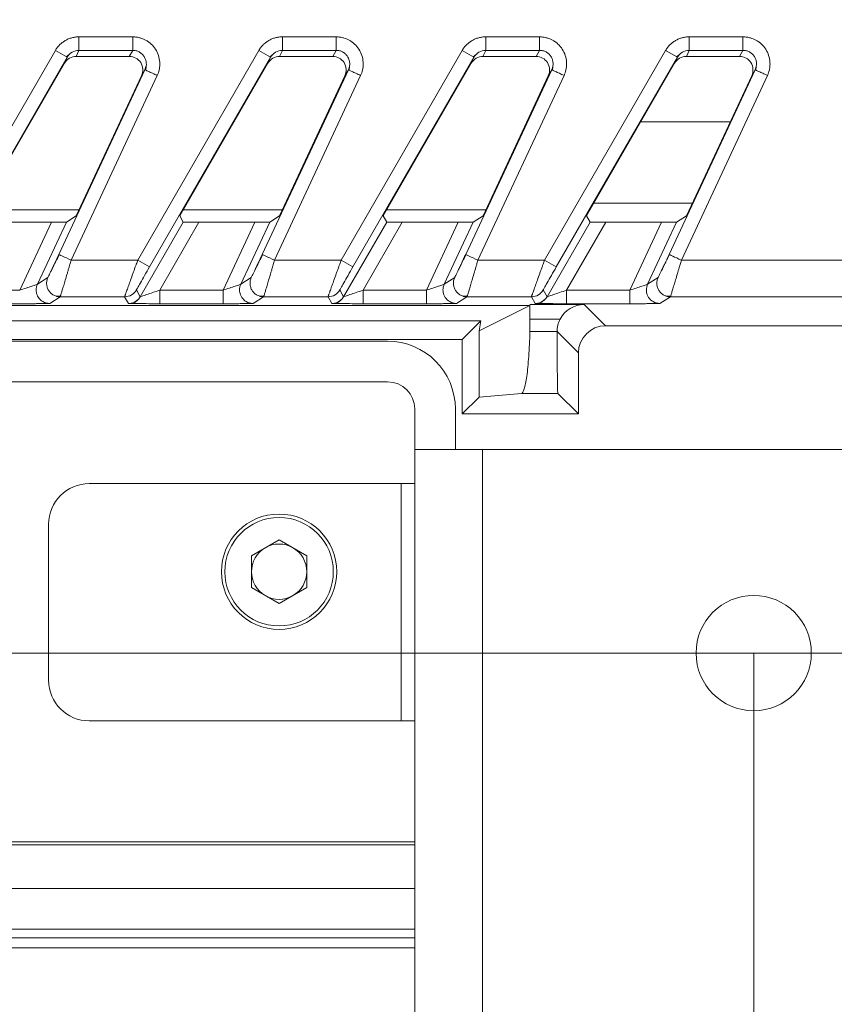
# Model space of a CAD drawing. Header units: millimetres. Extents: x 0 to 594, y 0 to 420.
# Tile 24 of 76: x 98 to 110, y 229 to 244. Entities that reach past the tile are written whole.
import ezdxf

# ---------------------------------------------------------------- set-up
doc = ezdxf.new("R2010")
doc.units = ezdxf.units.MM
doc.styles.add('SLDTEXTSTYLE1', font='TXT', dxfattribs={"width": 0.605})
doc.dimstyles.new('SLDDIMSTYLE0', dxfattribs={"dimtxt": 2.568319, "dimasz": 3.3, "dimexe": 0, "dimexo": 0.0625, "dimgap": 0.64208, "dimtad": 1, "dimdec": 1, "dimlfac": 5, "dimrnd": 1e-09, "dimzin": 12, "dimdsep": 46, "dimtxsty": 'SLDTEXTSTYLE1', "dimsah": 1, "dimcen": 0.09, "dimadec": 0, "dimazin": 3, "dimtfac": 1, "dimtdec": 1, "dimtofl": 0, "dimtmove": 0, "dimatfit": 3, "dimfxl": 1, "dimfrac": 2, "dimtolj": 1, "dimtzin": 12, "dimarcsym": 0})
doc.dimstyles.new('SLDDIMSTYLE3', dxfattribs={"dimtxt": 2.568319, "dimasz": 3.3, "dimexe": 0, "dimexo": 0.0625, "dimgap": 0.64208, "dimtad": 1, "dimdec": 1, "dimlfac": 5, "dimrnd": 1e-09, "dimzin": 12, "dimdsep": 46, "dimtxsty": 'SLDTEXTSTYLE1', "dimsah": 1, "dimcen": 0.09, "dimadec": 0, "dimazin": 3, "dimtfac": 1, "dimtdec": 1, "dimtmove": 0, "dimatfit": 0, "dimfxl": 1, "dimfrac": 2, "dimtolj": 1, "dimtzin": 12, "dimarcsym": 0})

# ---------------------------------------------------------------- blocks, each defined once
blk = doc.blocks.new('_D_10')
at = {"color": 7, "linetype": 'Continuous', "lineweight": 0}
for p, q in [((115.707, 238.306), (115.707, 208.509)), ((108.707, 234.509), (108.707, 208.509)), ((133.961, 214.042), (133.373, 214.042)), ((133.373, 214.042), (133.373, 210.097)), ((140.33, 214.042), (140.918, 214.042)), ((140.918, 214.042), (140.918, 210.097)), ((133.373, 210.097), (133.961, 210.097)), ((140.918, 210.097), (140.33, 210.097)), ((108.707, 209.509), (102.307, 209.509)), ((115.707, 209.509), (108.707, 209.509)), ((115.707, 209.509), (142.339, 209.509))]:
    blk.add_line(p, q, dxfattribs=at)
for points in [[(108.707, 209.509), (105.407, 210.009), (105.407, 209.009)], [(115.707, 209.509), (119.007, 209.009), (119.007, 210.009)]]:
    blk.add_solid(points, dxfattribs=at)
at = {"color": 7, "linetype": 'Continuous', "lineweight": 0, "char_height": 2.6458, "attachment_point": 1, "style": 'SLDTEXTSTYLE1'}
for s, insert in [('35', (135.186, 218.04)), ('1,4', (134.696, 213.508))]:
    blk.add_mtext(s, dxfattribs=dict(at, insert=insert))
blk = doc.blocks.new('_D_11')
at = {"color": 7, "linetype": 'Continuous', "lineweight": 0}
for p, q in [((108.707, 234.509), (108.707, 196.509)), ((122.707, 234.509), (122.707, 196.509)), ((112.523, 202.042), (111.935, 202.042)), ((111.935, 202.042), (111.935, 198.097)), ((118.892, 202.042), (119.48, 202.042)), ((119.48, 202.042), (119.48, 198.097)), ((111.935, 198.097), (112.523, 198.097)), ((119.48, 198.097), (118.892, 198.097)), ((108.707, 197.509), (102.307, 197.509)), ((108.707, 197.509), (122.707, 197.509)), ((122.707, 197.509), (129.107, 197.509))]:
    blk.add_line(p, q, dxfattribs=at)
for points in [[(108.707, 197.509), (105.407, 198.009), (105.407, 197.009)], [(122.707, 197.509), (126.007, 197.009), (126.007, 198.009)]]:
    blk.add_solid(points, dxfattribs=at)
at = {"color": 7, "linetype": 'Continuous', "lineweight": 0, "char_height": 2.6458, "attachment_point": 1, "style": 'SLDTEXTSTYLE1'}
for s, insert in [('70', (113.747, 206.04)), ('2,8', (113.258, 201.508))]:
    blk.add_mtext(s, dxfattribs=dict(at, insert=insert))
blk = doc.blocks.new('_D_13')
at = {"color": 7, "linetype": 'Continuous', "lineweight": 0}
for p, q in [((42.47, 234.509), (42.47, 240.909)), ((122.707, 234.509), (41.47, 234.509)), ((42.47, 225.009), (42.47, 234.509)), ((37.938, 232.944), (37.938, 233.532)), ((37.938, 233.532), (41.882, 233.532)), ((41.882, 233.532), (41.882, 232.944)), ((37.938, 226.575), (37.938, 225.987)), ((41.882, 225.987), (41.882, 226.575)), ((37.938, 225.987), (41.882, 225.987)), ((115.707, 225.009), (41.47, 225.009)), ((42.47, 225.009), (42.47, 218.609))]:
    blk.add_line(p, q, dxfattribs=at)
for points in [[(42.47, 234.509), (42.97, 237.809), (41.97, 237.809)], [(42.47, 225.009), (41.97, 221.709), (42.97, 221.709)]]:
    blk.add_solid(points, dxfattribs=at)
at = {"color": 7, "linetype": 'Continuous', "lineweight": 0, "char_height": 2.6458, "attachment_point": 1, "rotation": 90, "style": 'SLDTEXTSTYLE1'}
for s, insert in [('47,5', (33.939, 226.33)), ('1,9', (38.471, 227.31))]:
    blk.add_mtext(s, dxfattribs=dict(at, insert=insert))
blk = doc.blocks.new('_D_15')
at = {"color": 7, "linetype": 'Continuous', "lineweight": 0}
for p, q in [((107.707, 372.909), (185.665, 372.909)), ((184.665, 230.163), (184.665, 372.909)), ((180.133, 305.701), (180.133, 306.289)), ((180.133, 306.289), (184.077, 306.289)), ((184.077, 306.289), (184.077, 305.701)), ((180.133, 297.371), (180.133, 296.783)), ((184.077, 296.783), (184.077, 297.371)), ((180.133, 296.783), (184.077, 296.783)), ((162.794, 230.163), (185.665, 230.163))]:
    blk.add_line(p, q, dxfattribs=at)
for points in [[(184.665, 372.909), (184.165, 369.609), (185.165, 369.609)], [(184.665, 230.163), (185.165, 233.463), (184.165, 233.463)]]:
    blk.add_solid(points, dxfattribs=at)
at = {"color": 7, "linetype": 'Continuous', "lineweight": 0, "char_height": 2.6458, "attachment_point": 1, "rotation": 90, "style": 'SLDTEXTSTYLE1'}
for s, insert in [('713,7', (176.135, 297.126)), ('28,1', (180.667, 298.106))]:
    blk.add_mtext(s, dxfattribs=dict(at, insert=insert))

msp = doc.modelspace()

# ---------------------------------------------------------------- linework, layer by layer
at = {"color": 7, "linetype": 'Continuous', "lineweight": 15}
for p, q in [((98.755, 243.598), (99.549, 243.598)), ((101.755, 243.598), (102.549, 243.598)), ((104.755, 243.598), (105.549, 243.598)), ((107.755, 243.598), (108.549, 243.598)), ((96.622, 240.304), (98.408, 243.396)), ((98.408, 243.396), (98.581, 243.296)), ((98.755, 243.398), (98.714, 243.309)), ((98.755, 243.398), (99.549, 243.398)), ((99.549, 243.398), (99.498, 243.309)), ((99.622, 240.304), (101.408, 243.396)), ((101.408, 243.396), (101.581, 243.296)), ((101.755, 243.398), (101.714, 243.309)), ((101.755, 243.398), (102.549, 243.398)), ((102.549, 243.398), (102.498, 243.309)), ((102.622, 240.304), (104.408, 243.396)), ((104.408, 243.396), (104.581, 243.296)), ((104.755, 243.398), (104.714, 243.309)), ((104.755, 243.398), (105.549, 243.398)), ((105.549, 243.398), (105.498, 243.309)), ((105.622, 240.304), (107.408, 243.396)), ((107.408, 243.396), (107.581, 243.296)), ((107.755, 243.398), (107.714, 243.309)), ((107.755, 243.398), (108.549, 243.398)), ((108.549, 243.398), (108.498, 243.309)), ((96.795, 240.204), (98.581, 243.296)), ((98.581, 243.296), (98.54, 243.209)), ((98.568, 243.302), (98.613, 243.338)), ((99.498, 243.309), (98.714, 243.309)), ((99.795, 240.204), (101.581, 243.296)), ((101.581, 243.296), (101.54, 243.209)), ((101.568, 243.302), (101.613, 243.338)), ((102.498, 243.309), (101.714, 243.309)), ((102.795, 240.204), (104.581, 243.296)), ((104.581, 243.296), (104.54, 243.209)), ((104.568, 243.302), (104.613, 243.338)), ((105.498, 243.309), (104.714, 243.309)), ((105.795, 240.204), (107.581, 243.296)), ((107.581, 243.296), (107.54, 243.209)), ((107.568, 243.302), (107.613, 243.338)), ((108.498, 243.309), (107.714, 243.309)), ((97.241, 240.958), (98.54, 243.209)), ((99.729, 243.112), (98.459, 240.388)), ((99.729, 243.112), (99.678, 243.024)), ((99.743, 243.158), (99.729, 243.112)), ((99.742, 243.106), (99.729, 243.112)), ((99.744, 243.159), (99.741, 243.104)), ((100.241, 240.958), (101.54, 243.209)), ((102.729, 243.112), (101.459, 240.388)), ((102.729, 243.112), (102.678, 243.024)), ((102.743, 243.158), (102.729, 243.112)), ((102.742, 243.106), (102.729, 243.112)), ((102.744, 243.159), (102.741, 243.104)), ((103.241, 240.958), (104.54, 243.209)), ((105.729, 243.112), (104.459, 240.388)), ((105.729, 243.112), (105.678, 243.024)), ((105.743, 243.158), (105.729, 243.112)), ((105.742, 243.106), (105.729, 243.112)), ((105.744, 243.159), (105.741, 243.104)), ((106.241, 240.958), (107.54, 243.209)), ((108.729, 243.112), (107.459, 240.388)), ((108.729, 243.112), (108.678, 243.024)), ((108.743, 243.158), (108.729, 243.112)), ((108.742, 243.106), (108.729, 243.112)), ((108.744, 243.159), (108.741, 243.104)), ((99.91, 243.027), (98.64, 240.304)), ((98.715, 240.958), (99.678, 243.024)), ((102.91, 243.027), (101.64, 240.304)), ((101.715, 240.958), (102.678, 243.024)), ((105.91, 243.027), (104.64, 240.304)), ((104.715, 240.958), (105.678, 243.024)), ((108.91, 243.027), (107.64, 240.304)), ((107.715, 240.958), (108.678, 243.024)), ((98.757, 241.048), (97.293, 241.048)), ((98.715, 240.958), (98.57, 240.866)), ((100.241, 240.958), (100.294, 240.866)), ((101.757, 241.048), (100.293, 241.048)), ((101.715, 240.958), (101.57, 240.866)), ((103.241, 240.958), (103.294, 240.866)), ((104.757, 241.048), (103.293, 241.048)), ((104.715, 240.958), (104.57, 240.866)), ((106.241, 240.958), (106.294, 240.866)), ((107.715, 240.958), (107.57, 240.866)), ((97.524, 240.864), (98.348, 240.864)), ((98.348, 240.864), (97.881, 239.862)), ((98.57, 240.866), (98.143, 239.95)), ((99.659, 239.765), (100.294, 240.866)), ((99.946, 239.862), (100.524, 240.864)), ((100.524, 240.864), (101.348, 240.864)), ((101.348, 240.864), (100.881, 239.862)), ((101.57, 240.866), (101.143, 239.95)), ((102.659, 239.765), (103.294, 240.866)), ((102.946, 239.862), (103.524, 240.864)), ((103.524, 240.864), (104.348, 240.864)), ((104.348, 240.864), (103.881, 239.862)), ((104.57, 240.866), (104.143, 239.95)), ((105.659, 239.765), (106.294, 240.866)), ((105.946, 239.862), (106.524, 240.864)), ((106.524, 240.864), (107.348, 240.864)), ((107.348, 240.864), (106.881, 239.862)), ((107.57, 240.866), (107.143, 239.95)), ((98.64, 240.304), (99.622, 240.304)), ((99.622, 240.304), (99.795, 240.204)), ((101.64, 240.304), (102.622, 240.304)), ((102.622, 240.304), (102.795, 240.204)), ((104.64, 240.304), (105.622, 240.304)), ((105.622, 240.304), (105.795, 240.204)), ((111.156, 240.304), (107.64, 240.304)), ((98.297, 240.048), (98.143, 239.95)), ((101.297, 240.048), (101.143, 239.95)), ((104.297, 240.048), (104.143, 239.95)), ((107.297, 240.048), (107.143, 239.95)), ((97.881, 239.862), (96.946, 239.862)), ((98.478, 239.764), (98.324, 239.665)), ((98.417, 239.773), (98.487, 239.775)), ((98.478, 239.764), (99.429, 239.764)), ((99.486, 239.665), (99.429, 239.764)), ((99.659, 239.765), (99.602, 239.864)), ((100.881, 239.862), (99.946, 239.862)), ((101.478, 239.764), (101.324, 239.665)), ((101.417, 239.773), (101.487, 239.775)), ((101.478, 239.764), (102.429, 239.764)), ((102.486, 239.665), (102.429, 239.764)), ((102.659, 239.765), (102.602, 239.864)), ((103.881, 239.862), (102.946, 239.862)), ((104.478, 239.764), (104.324, 239.665)), ((104.417, 239.773), (104.487, 239.775)), ((104.478, 239.764), (105.429, 239.764)), ((105.486, 239.665), (105.429, 239.764)), ((105.659, 239.765), (105.602, 239.864)), ((106.881, 239.862), (105.946, 239.862)), ((107.478, 239.764), (107.324, 239.665)), ((107.42, 239.772), (107.487, 239.775)), ((111.156, 239.764), (107.478, 239.764)), ((105.407, 239.636), (94.107, 239.636)), ((97.881, 239.662), (96.946, 239.662)), ((100.881, 239.662), (99.946, 239.662)), ((103.881, 239.662), (102.946, 239.662)), ((105.407, 239.636), (104.656, 239.26)), ((105.407, 239.65), (106.207, 239.65)), ((105.407, 239.436), (105.407, 239.637)), ((106.881, 239.662), (105.946, 239.662)), ((106.522, 239.336), (106.207, 239.65)), ((104.682, 239.41), (95.832, 239.41)), ((104.407, 239.136), (104.682, 239.41)), ((104.682, 239.41), (104.656, 239.26)), ((105.407, 239.436), (105.853, 239.436)), ((124.893, 239.336), (106.522, 239.336)), ((104.656, 238.284), (104.656, 239.26)), ((105.406, 239.25), (105.407, 239.25)), ((105.407, 239.25), (105.807, 239.25)), ((106.122, 238.936), (105.807, 239.25)), ((105.807, 239.25), (105.807, 239.25)), ((104.407, 239.136), (96.107, 239.136)), ((103.307, 239.109), (97.007, 239.109)), ((104.407, 239.136), (104.407, 238.036)), ((106.122, 238.936), (106.122, 238.036)), ((97.007, 238.509), (103.307, 238.509)), ((105.284, 238.339), (104.656, 238.284)), ((105.818, 238.339), (105.284, 238.339)), ((106.122, 238.036), (105.818, 238.339)), ((104.407, 238.036), (104.656, 238.284)), ((103.707, 238.109), (103.707, 237.509)), ((104.307, 237.509), (104.307, 238.109)), ((106.122, 238.036), (104.407, 238.036)), ((103.707, 219.509), (103.707, 237.509)), ((103.707, 237.509), (104.707, 237.509)), ((104.707, 219.509), (104.707, 237.509)), ((104.707, 237.509), (126.707, 237.509)), ((103.507, 237.009), (98.907, 237.009)), ((103.507, 233.509), (103.507, 237.009)), ((103.507, 237.009), (103.707, 237.009)), ((98.307, 236.409), (98.307, 234.109)), ((101.707, 236.181), (101.299, 235.945)), ((101.707, 236.181), (102.116, 235.945)), ((101.299, 235.945), (101.299, 235.474)), ((102.116, 235.474), (102.116, 235.945)), ((101.707, 235.238), (101.299, 235.474)), ((102.116, 235.474), (101.707, 235.238)), ((98.907, 233.509), (103.507, 233.509)), ((103.507, 233.509), (103.707, 233.509)), ((103.707, 231.725), (74.199, 231.725)), ((77.129, 231.681), (103.707, 231.681)), ((103.707, 230.309), (68.712, 230.309)), ((103.707, 230.163), (68.621, 230.163))]:
    msp.add_line(p, q, dxfattribs=at)
at = {"color": 8, "linetype": 'Continuous', "lineweight": 15}
for p, q in [((107.042, 242.346), (108.362, 242.346)), ((107.802, 241.146), (106.349, 241.146)), ((77.129, 231.039), (103.707, 231.039)), ((77.129, 230.439), (103.707, 230.439))]:
    msp.add_line(p, q, dxfattribs=at)
at = {"color": 7, "linetype": 'Continuous', "lineweight": 15, "flags": 128}
for points in [[(98.64, 240.304), (98.605, 240.32), (98.571, 240.336), (98.54, 240.35), (98.512, 240.363), (98.49, 240.374), (98.473, 240.382), (98.463, 240.387), (98.459, 240.388)], [(101.64, 240.304), (101.605, 240.32), (101.571, 240.336), (101.54, 240.35), (101.512, 240.363), (101.49, 240.374), (101.473, 240.382), (101.463, 240.387), (101.459, 240.388)], [(104.64, 240.304), (104.605, 240.32), (104.571, 240.336), (104.54, 240.35), (104.512, 240.363), (104.49, 240.374), (104.473, 240.382), (104.463, 240.387), (104.459, 240.388)], [(107.64, 240.304), (107.605, 240.32), (107.571, 240.336), (107.54, 240.35), (107.512, 240.363), (107.49, 240.374), (107.473, 240.382), (107.463, 240.387), (107.459, 240.388)]]:
    msp.add_lwpolyline(points, dxfattribs=at)
at = {"color": 7, "linetype": 'Continuous', "lineweight": 15}
for centre, radius in [((101.707, 235.709), 0.85), ((101.707, 235.709), 0.8), ((108.707, 234.509), 0.85)]:
    msp.add_circle(centre, radius, dxfattribs=at)
for centre, radius, start, end in [((103.307, 238.109), 1, 0, 90), ((103.307, 238.109), 0.4, 0, 90), ((98.907, 236.409), 0.6, 90, 180), ((101.707, 235.709), 0.408, 120, 180), ((101.707, 235.709), 0.408, 60, 120), ((101.707, 235.709), 0.408, 0, 60), ((101.707, 235.709), 0.408, 180, 240), ((101.707, 235.709), 0.408, 300, 0), ((101.707, 235.709), 0.408, 240, 300), ((98.907, 234.109), 0.6, 180, 270)]:
    msp.add_arc(centre, radius, start, end, dxfattribs=at)
for centre, major_axis, ratio, start_param, end_param in [((98.714, 243.109), (-0.084, -0.182), 0.995387, 3.572763, 4.621301), ((99.497, 243.109), (-0.1, -0.174), 0.99494, 1.657764, 3.662263), ((101.714, 243.109), (-0.084, -0.182), 0.995387, 3.572763, 4.621301), ((102.497, 243.109), (-0.1, -0.174), 0.99494, 1.657764, 3.662263), ((104.714, 243.109), (-0.084, -0.182), 0.995387, 3.572763, 4.621301), ((105.497, 243.109), (-0.1, -0.174), 0.99494, 1.657764, 3.662263), ((107.714, 243.109), (-0.084, -0.182), 0.995387, 3.572763, 4.621301), ((108.497, 243.109), (-0.1, -0.174), 0.99494, 1.657764, 3.662263), ((98.349, 240.866), (0.221, 0), 0.007909, 4.708701, 6.27077), ((100.525, 240.866), (0.231, 0), 0.007558, 3.145956, 4.708025), ((101.349, 240.866), (0.221, 0), 0.007909, 4.708701, 6.27077), ((103.525, 240.866), (0.231, 0), 0.007558, 3.145956, 4.708025), ((104.349, 240.866), (0.221, 0), 0.007909, 4.708701, 6.27077), ((106.525, 240.866), (0.231, 0), 0.007558, 3.145956, 4.708025), ((107.349, 240.866), (0.221, 0), 0.007909, 4.708701, 6.27077), ((106.207, 239.25), (-0.283, 0.283), 0.999924, 5.497825, 6.585436), ((105.267, 239.436), (0, 1.4), 0.1, 4.579213, 4.712389), ((106.522, 238.936), (-0.283, 0.283), 0.999924, 5.497825, 7.068545)]:
    msp.add_ellipse(centre, major_axis=major_axis, ratio=ratio, start_param=start_param, end_param=end_param, dxfattribs=at)
for points, knots in [([(98.408, 243.396), (98.412, 243.404), (98.421, 243.419), (98.436, 243.439), (98.452, 243.459), (98.476, 243.485), (98.509, 243.514), (98.553, 243.544), (98.6, 243.568), (98.651, 243.585), (98.703, 243.596), (98.738, 243.597), (98.755, 243.598)], [0, 0, 0, 0, 0.061468, 0.122481, 0.183288, 0.24414, 0.37016, 0.495509, 0.621864, 0.749271, 0.874196, 1, 1, 1, 1]), ([(98.755, 243.598), (98.755, 243.548), (98.755, 243.499), (98.755, 243.426), (98.755, 243.403), (98.755, 243.398)], [0, 0, 0, 0, 0.5, 0.5, 1, 1, 1, 1]), ([(99.549, 243.598), (99.559, 243.597), (99.577, 243.597), (99.605, 243.594), (99.633, 243.589), (99.664, 243.581), (99.7, 243.569), (99.741, 243.549), (99.782, 243.524), (99.834, 243.482), (99.888, 243.417), (99.932, 243.325), (99.948, 243.239), (99.948, 243.167), (99.94, 243.114), (99.927, 243.068), (99.916, 243.041), (99.91, 243.027)], [0, 0, 0, 0, 0.035294, 0.070107, 0.104612, 0.138986, 0.191706, 0.245192, 0.308562, 0.371227, 0.496362, 0.621286, 0.747517, 0.819844, 0.891197, 0.945038, 1, 1, 1, 1]), ([(99.549, 243.598), (99.549, 243.575), (99.549, 243.55), (99.549, 243.503), (99.549, 243.481), (99.549, 243.443), (99.549, 243.427), (99.549, 243.406), (99.549, 243.4), (99.549, 243.398)], [0, 0, 0, 0, 0.25, 0.25, 0.5, 0.5, 0.75, 0.75, 1, 1, 1, 1]), ([(101.408, 243.396), (101.412, 243.404), (101.421, 243.419), (101.436, 243.439), (101.452, 243.459), (101.476, 243.485), (101.509, 243.514), (101.553, 243.544), (101.6, 243.568), (101.651, 243.585), (101.703, 243.596), (101.738, 243.597), (101.755, 243.598)], [0, 0, 0, 0, 0.061468, 0.122481, 0.183288, 0.24414, 0.37016, 0.495509, 0.621864, 0.749271, 0.874196, 1, 1, 1, 1]), ([(101.755, 243.598), (101.755, 243.548), (101.755, 243.499), (101.755, 243.426), (101.755, 243.403), (101.755, 243.398)], [0, 0, 0, 0, 0.5, 0.5, 1, 1, 1, 1]), ([(102.549, 243.598), (102.559, 243.597), (102.577, 243.597), (102.605, 243.594), (102.633, 243.589), (102.664, 243.581), (102.7, 243.569), (102.741, 243.549), (102.782, 243.524), (102.834, 243.482), (102.888, 243.417), (102.932, 243.325), (102.948, 243.239), (102.948, 243.167), (102.94, 243.114), (102.927, 243.068), (102.916, 243.041), (102.91, 243.027)], [0, 0, 0, 0, 0.035294, 0.070107, 0.104612, 0.138986, 0.191706, 0.245192, 0.308562, 0.371227, 0.496362, 0.621286, 0.747517, 0.819844, 0.891197, 0.945038, 1, 1, 1, 1]), ([(102.549, 243.598), (102.549, 243.575), (102.549, 243.55), (102.549, 243.503), (102.549, 243.481), (102.549, 243.443), (102.549, 243.427), (102.549, 243.406), (102.549, 243.4), (102.549, 243.398)], [0, 0, 0, 0, 0.25, 0.25, 0.5, 0.5, 0.75, 0.75, 1, 1, 1, 1]), ([(104.408, 243.396), (104.412, 243.404), (104.421, 243.419), (104.436, 243.439), (104.452, 243.459), (104.476, 243.485), (104.509, 243.514), (104.553, 243.544), (104.6, 243.568), (104.651, 243.585), (104.703, 243.596), (104.738, 243.597), (104.755, 243.598)], [0, 0, 0, 0, 0.061468, 0.122481, 0.183288, 0.24414, 0.37016, 0.495509, 0.621864, 0.749271, 0.874196, 1, 1, 1, 1]), ([(104.755, 243.598), (104.755, 243.548), (104.755, 243.499), (104.755, 243.426), (104.755, 243.403), (104.755, 243.398)], [0, 0, 0, 0, 0.5, 0.5, 1, 1, 1, 1]), ([(105.549, 243.598), (105.559, 243.597), (105.577, 243.597), (105.605, 243.594), (105.633, 243.589), (105.664, 243.581), (105.7, 243.569), (105.741, 243.549), (105.782, 243.524), (105.834, 243.482), (105.888, 243.417), (105.932, 243.325), (105.948, 243.239), (105.948, 243.167), (105.94, 243.114), (105.927, 243.068), (105.916, 243.041), (105.91, 243.027)], [0, 0, 0, 0, 0.035294, 0.070107, 0.104612, 0.138986, 0.191706, 0.245192, 0.308562, 0.371227, 0.496362, 0.621286, 0.747517, 0.819844, 0.891197, 0.945038, 1, 1, 1, 1]), ([(105.549, 243.598), (105.549, 243.575), (105.549, 243.55), (105.549, 243.503), (105.549, 243.481), (105.549, 243.443), (105.549, 243.427), (105.549, 243.406), (105.549, 243.4), (105.549, 243.398)], [0, 0, 0, 0, 0.25, 0.25, 0.5, 0.5, 0.75, 0.75, 1, 1, 1, 1]), ([(107.408, 243.396), (107.412, 243.404), (107.421, 243.419), (107.436, 243.439), (107.452, 243.459), (107.476, 243.485), (107.509, 243.514), (107.553, 243.544), (107.6, 243.568), (107.651, 243.585), (107.703, 243.596), (107.738, 243.597), (107.755, 243.598)], [0, 0, 0, 0, 0.061468, 0.122481, 0.183288, 0.24414, 0.37016, 0.495509, 0.621864, 0.749271, 0.874196, 1, 1, 1, 1]), ([(107.755, 243.598), (107.755, 243.548), (107.755, 243.499), (107.755, 243.426), (107.755, 243.403), (107.755, 243.398)], [0, 0, 0, 0, 0.5, 0.5, 1, 1, 1, 1]), ([(108.549, 243.598), (108.559, 243.597), (108.577, 243.597), (108.605, 243.594), (108.633, 243.589), (108.664, 243.581), (108.7, 243.569), (108.741, 243.549), (108.782, 243.524), (108.834, 243.482), (108.888, 243.417), (108.932, 243.325), (108.948, 243.239), (108.948, 243.167), (108.94, 243.114), (108.927, 243.068), (108.916, 243.041), (108.91, 243.027)], [0, 0, 0, 0, 0.035294, 0.070107, 0.104612, 0.138986, 0.191706, 0.245192, 0.308562, 0.371227, 0.496362, 0.621286, 0.747517, 0.819844, 0.891197, 0.945038, 1, 1, 1, 1]), ([(108.549, 243.598), (108.549, 243.575), (108.549, 243.55), (108.549, 243.503), (108.549, 243.481), (108.549, 243.443), (108.549, 243.427), (108.549, 243.406), (108.549, 243.4), (108.549, 243.398)], [0, 0, 0, 0, 0.25, 0.25, 0.5, 0.5, 0.75, 0.75, 1, 1, 1, 1]), ([(98.581, 243.296), (98.599, 243.327), (98.624, 243.353), (98.685, 243.389), (98.72, 243.398), (98.755, 243.398)], [0, 0, 0, 0, 0.5, 0.5, 1, 1, 1, 1]), ([(101.581, 243.296), (101.599, 243.327), (101.624, 243.353), (101.685, 243.389), (101.72, 243.398), (101.755, 243.398)], [0, 0, 0, 0, 0.5, 0.5, 1, 1, 1, 1]), ([(104.581, 243.296), (104.599, 243.327), (104.624, 243.353), (104.685, 243.389), (104.72, 243.398), (104.755, 243.398)], [0, 0, 0, 0, 0.5, 0.5, 1, 1, 1, 1]), ([(107.581, 243.296), (107.599, 243.327), (107.624, 243.353), (107.685, 243.389), (107.72, 243.398), (107.755, 243.398)], [0, 0, 0, 0, 0.5, 0.5, 1, 1, 1, 1]), ([(98.459, 240.388), (98.439, 240.345), (98.419, 240.303), (98.381, 240.222), (98.363, 240.185), (98.333, 240.121), (98.32, 240.095), (98.303, 240.059), (98.298, 240.049), (98.297, 240.048)], [0, 0, 0, 0, 0.25, 0.25, 0.5, 0.5, 0.75, 0.75, 1, 1, 1, 1]), ([(98.466, 240.389), (98.453, 240.363), (98.427, 240.311), (98.391, 240.24), (98.36, 240.178), (98.346, 240.147), (98.338, 240.132)], [0, 0, 0, 0, 0.2615439, 0.5159625, 0.7624771, 1, 1, 1, 1]), ([(101.459, 240.388), (101.439, 240.345), (101.419, 240.303), (101.381, 240.222), (101.363, 240.185), (101.333, 240.121), (101.32, 240.095), (101.303, 240.059), (101.298, 240.049), (101.297, 240.048)], [0, 0, 0, 0, 0.25, 0.25, 0.5, 0.5, 0.75, 0.75, 1, 1, 1, 1]), ([(101.466, 240.389), (101.453, 240.363), (101.427, 240.311), (101.391, 240.24), (101.36, 240.178), (101.346, 240.147), (101.338, 240.132)], [0, 0, 0, 0, 0.261544, 0.515962, 0.762477, 1, 1, 1, 1]), ([(104.459, 240.388), (104.439, 240.345), (104.419, 240.303), (104.381, 240.222), (104.363, 240.185), (104.333, 240.121), (104.32, 240.095), (104.303, 240.059), (104.298, 240.049), (104.297, 240.048)], [0, 0, 0, 0, 0.25, 0.25, 0.5, 0.5, 0.75, 0.75, 1, 1, 1, 1]), ([(104.466, 240.389), (104.453, 240.363), (104.427, 240.311), (104.391, 240.24), (104.36, 240.178), (104.346, 240.147), (104.338, 240.132)], [0, 0, 0, 0, 0.261544, 0.515962, 0.762477, 1, 1, 1, 1]), ([(107.459, 240.388), (107.439, 240.345), (107.419, 240.303), (107.381, 240.222), (107.363, 240.185), (107.333, 240.121), (107.32, 240.095), (107.303, 240.059), (107.298, 240.049), (107.297, 240.048)], [0, 0, 0, 0, 0.25, 0.25, 0.5, 0.5, 0.75, 0.75, 1, 1, 1, 1]), ([(107.466, 240.389), (107.453, 240.363), (107.427, 240.311), (107.391, 240.24), (107.36, 240.178), (107.346, 240.147), (107.338, 240.132)], [0, 0, 0, 0, 0.261537, 0.515955, 0.762469, 1, 1, 1, 1]), ([(99.429, 239.764), (99.429, 239.764), (99.429, 239.765), (99.43, 239.768), (99.432, 239.772), (99.434, 239.779), (99.437, 239.787), (99.44, 239.798), (99.448, 239.819), (99.462, 239.86), (99.487, 239.929), (99.517, 240.012), (99.544, 240.088), (99.568, 240.154), (99.585, 240.201), (99.603, 240.251), (99.615, 240.285), (99.622, 240.304)], [0, 0, 0, 0, 0.035805, 0.07174, 0.107822, 0.144064, 0.180483, 0.217094, 0.25391, 0.376917, 0.507223, 0.624157, 0.754337, 0.812558, 0.877189, 0.92979, 1, 1, 1, 1]), ([(99.602, 239.864), (99.602, 239.864), (99.608, 239.874), (99.628, 239.912), (99.643, 239.938), (99.68, 240.003), (99.701, 240.04), (99.747, 240.119), (99.771, 240.162), (99.795, 240.204)], [0, 0, 0, 0, 0.25, 0.25, 0.5, 0.5, 0.75, 0.75, 1, 1, 1, 1]), ([(102.429, 239.764), (102.429, 239.764), (102.429, 239.765), (102.43, 239.768), (102.432, 239.772), (102.434, 239.779), (102.437, 239.787), (102.44, 239.798), (102.448, 239.819), (102.462, 239.86), (102.487, 239.929), (102.517, 240.012), (102.544, 240.088), (102.568, 240.154), (102.585, 240.201), (102.603, 240.251), (102.615, 240.285), (102.622, 240.304)], [0, 0, 0, 0, 0.035805, 0.07174, 0.107822, 0.144064, 0.180483, 0.217094, 0.25391, 0.376917, 0.507223, 0.624157, 0.754337, 0.812558, 0.877189, 0.92979, 1, 1, 1, 1]), ([(102.602, 239.864), (102.602, 239.864), (102.608, 239.874), (102.628, 239.912), (102.643, 239.938), (102.68, 240.003), (102.701, 240.04), (102.747, 240.119), (102.771, 240.162), (102.795, 240.204)], [0, 0, 0, 0, 0.25, 0.25, 0.5, 0.5, 0.75, 0.75, 1, 1, 1, 1]), ([(105.429, 239.764), (105.429, 239.764), (105.429, 239.765), (105.43, 239.768), (105.432, 239.772), (105.434, 239.779), (105.437, 239.787), (105.44, 239.798), (105.448, 239.819), (105.462, 239.86), (105.487, 239.929), (105.517, 240.012), (105.544, 240.088), (105.568, 240.154), (105.585, 240.201), (105.603, 240.251), (105.615, 240.285), (105.622, 240.304)], [0, 0, 0, 0, 0.035805, 0.07174, 0.107822, 0.144064, 0.180483, 0.217094, 0.25391, 0.376917, 0.507223, 0.624157, 0.754337, 0.812558, 0.877189, 0.92979, 1, 1, 1, 1]), ([(105.602, 239.864), (105.602, 239.864), (105.608, 239.874), (105.628, 239.912), (105.643, 239.938), (105.68, 240.003), (105.701, 240.04), (105.747, 240.119), (105.771, 240.162), (105.795, 240.204)], [0, 0, 0, 0, 0.25, 0.25, 0.5, 0.5, 0.75, 0.75, 1, 1, 1, 1]), ([(98.143, 239.95), (98.142, 239.949), (98.134, 239.946), (98.104, 239.936), (98.083, 239.929), (98.009, 239.904), (97.945, 239.883), (97.881, 239.862)], [0, 0, 0, 0, 0.25, 0.25, 0.5, 0.5, 1, 1, 1, 1]), ([(98.269, 239.673), (98.237, 239.682), (98.208, 239.699), (98.163, 239.742), (98.147, 239.768), (98.133, 239.805), (98.129, 239.817), (98.125, 239.841), (98.124, 239.853), (98.124, 239.893), (98.13, 239.922), (98.143, 239.95)], [0, 0, 0, 0, 0.25, 0.25, 0.5, 0.5, 0.625, 0.625, 0.75, 0.75, 1, 1, 1, 1]), ([(101.143, 239.95), (101.142, 239.949), (101.134, 239.946), (101.104, 239.936), (101.083, 239.929), (101.009, 239.904), (100.945, 239.883), (100.881, 239.862)], [0, 0, 0, 0, 0.25, 0.25, 0.5, 0.5, 1, 1, 1, 1]), ([(101.269, 239.673), (101.237, 239.682), (101.208, 239.699), (101.163, 239.742), (101.147, 239.768), (101.133, 239.805), (101.129, 239.817), (101.125, 239.841), (101.124, 239.853), (101.124, 239.893), (101.13, 239.922), (101.143, 239.95)], [0, 0, 0, 0, 0.25, 0.25, 0.5, 0.5, 0.625, 0.625, 0.75, 0.75, 1, 1, 1, 1]), ([(104.143, 239.95), (104.142, 239.949), (104.134, 239.946), (104.104, 239.936), (104.083, 239.929), (104.009, 239.904), (103.945, 239.883), (103.881, 239.862)], [0, 0, 0, 0, 0.25, 0.25, 0.5, 0.5, 1, 1, 1, 1]), ([(104.269, 239.673), (104.237, 239.682), (104.208, 239.699), (104.163, 239.742), (104.147, 239.768), (104.133, 239.805), (104.129, 239.817), (104.125, 239.841), (104.124, 239.853), (104.124, 239.893), (104.13, 239.922), (104.143, 239.95)], [0, 0, 0, 0, 0.25, 0.25, 0.5, 0.5, 0.625, 0.625, 0.75, 0.75, 1, 1, 1, 1]), ([(107.143, 239.95), (107.142, 239.949), (107.134, 239.946), (107.104, 239.936), (107.083, 239.929), (107.009, 239.904), (106.945, 239.883), (106.881, 239.862)], [0, 0, 0, 0, 0.25, 0.25, 0.5, 0.5, 1, 1, 1, 1]), ([(107.269, 239.673), (107.237, 239.682), (107.208, 239.699), (107.163, 239.742), (107.147, 239.768), (107.133, 239.805), (107.129, 239.817), (107.125, 239.841), (107.124, 239.853), (107.124, 239.893), (107.13, 239.922), (107.143, 239.95)], [0, 0, 0, 0, 0.25, 0.25, 0.5, 0.5, 0.625, 0.625, 0.75, 0.75, 1, 1, 1, 1]), ([(98.478, 239.764), (98.461, 239.764), (98.441, 239.765), (98.423, 239.772), (98.421, 239.773)], [0, 0, 0, 0, 0.855431, 1, 1, 1, 1]), ([(98.482, 239.776), (98.482, 239.774), (98.481, 239.77), (98.48, 239.767), (98.479, 239.764), (98.478, 239.764), (98.478, 239.764)], [0, 0, 0, 0, 0.2517082, 0.502242, 0.7516547, 1, 1, 1, 1]), ([(99.429, 239.764), (99.465, 239.764), (99.502, 239.774), (99.563, 239.811), (99.587, 239.837), (99.602, 239.864)], [0, 0, 0, 0, 0.5, 0.5, 1, 1, 1, 1]), ([(99.946, 239.862), (99.877, 239.838), (99.808, 239.814), (99.725, 239.787), (99.702, 239.779), (99.669, 239.768), (99.659, 239.765), (99.659, 239.765)], [0, 0, 0, 0, 0.5, 0.5, 0.75, 0.75, 1, 1, 1, 1]), ([(99.946, 239.662), (99.946, 239.662), (99.946, 239.667), (99.946, 239.686), (99.946, 239.702), (99.946, 239.741), (99.946, 239.764), (99.946, 239.813), (99.946, 239.839), (99.946, 239.862)], [0, 0, 0, 0, 0.25, 0.25, 0.5, 0.5, 0.75, 0.75, 1, 1, 1, 1]), ([(100.881, 239.662), (100.881, 239.662), (100.881, 239.684), (100.881, 239.758), (100.881, 239.81), (100.881, 239.862)], [0, 0, 0, 0, 0.5, 0.5, 1, 1, 1, 1]), ([(101.478, 239.764), (101.461, 239.764), (101.441, 239.765), (101.423, 239.772), (101.421, 239.773)], [0, 0, 0, 0, 0.855431, 1, 1, 1, 1]), ([(101.482, 239.776), (101.482, 239.774), (101.481, 239.77), (101.48, 239.767), (101.479, 239.764), (101.478, 239.764), (101.478, 239.764)], [0, 0, 0, 0, 0.251708, 0.502242, 0.751655, 1, 1, 1, 1]), ([(102.429, 239.764), (102.465, 239.764), (102.502, 239.774), (102.563, 239.811), (102.587, 239.837), (102.602, 239.864)], [0, 0, 0, 0, 0.5, 0.5, 1, 1, 1, 1]), ([(102.946, 239.862), (102.877, 239.838), (102.808, 239.814), (102.725, 239.787), (102.702, 239.779), (102.669, 239.768), (102.659, 239.765), (102.659, 239.765)], [0, 0, 0, 0, 0.5, 0.5, 0.75, 0.75, 1, 1, 1, 1]), ([(102.946, 239.662), (102.946, 239.662), (102.946, 239.667), (102.946, 239.686), (102.946, 239.702), (102.946, 239.741), (102.946, 239.764), (102.946, 239.813), (102.946, 239.839), (102.946, 239.862)], [0, 0, 0, 0, 0.25, 0.25, 0.5, 0.5, 0.75, 0.75, 1, 1, 1, 1]), ([(103.881, 239.662), (103.881, 239.662), (103.881, 239.684), (103.881, 239.758), (103.881, 239.81), (103.881, 239.862)], [0, 0, 0, 0, 0.5, 0.5, 1, 1, 1, 1]), ([(104.478, 239.764), (104.461, 239.764), (104.441, 239.765), (104.423, 239.772), (104.421, 239.773)], [0, 0, 0, 0, 0.855431, 1, 1, 1, 1]), ([(104.482, 239.776), (104.482, 239.774), (104.481, 239.77), (104.48, 239.767), (104.479, 239.764), (104.478, 239.764), (104.478, 239.764)], [0, 0, 0, 0, 0.251708, 0.502242, 0.751655, 1, 1, 1, 1]), ([(105.429, 239.764), (105.465, 239.764), (105.502, 239.774), (105.563, 239.811), (105.587, 239.837), (105.602, 239.864)], [0, 0, 0, 0, 0.5, 0.5, 1, 1, 1, 1]), ([(105.946, 239.862), (105.877, 239.838), (105.808, 239.814), (105.725, 239.787), (105.702, 239.779), (105.669, 239.768), (105.659, 239.765), (105.659, 239.765)], [0, 0, 0, 0, 0.5, 0.5, 0.75, 0.75, 1, 1, 1, 1]), ([(105.946, 239.662), (105.946, 239.662), (105.946, 239.667), (105.946, 239.686), (105.946, 239.702), (105.946, 239.741), (105.946, 239.764), (105.946, 239.813), (105.946, 239.839), (105.946, 239.862)], [0, 0, 0, 0, 0.25, 0.25, 0.5, 0.5, 0.75, 0.75, 1, 1, 1, 1]), ([(106.881, 239.662), (106.881, 239.662), (106.881, 239.684), (106.881, 239.758), (106.881, 239.81), (106.881, 239.862)], [0, 0, 0, 0, 0.5, 0.5, 1, 1, 1, 1]), ([(107.478, 239.764), (107.461, 239.764), (107.442, 239.764), (107.425, 239.771), (107.423, 239.772)], [0, 0, 0, 0, 0.899245, 1, 1, 1, 1]), ([(107.483, 239.776), (107.482, 239.775), (107.481, 239.771), (107.48, 239.767), (107.479, 239.764), (107.478, 239.764), (107.478, 239.764)], [0, 0, 0, 0, 0.251689, 0.502215, 0.751633, 1, 1, 1, 1]), ([(98.313, 239.665), (98.311, 239.665), (98.306, 239.665), (98.296, 239.664), (98.277, 239.664), (98.241, 239.663), (98.182, 239.663), (98.114, 239.662), (98.047, 239.662), (97.987, 239.662), (97.934, 239.662), (97.899, 239.662), (97.881, 239.662)], [0, 0, 0, 0, 0.048592, 0.097672, 0.147513, 0.290937, 0.437331, 0.578505, 0.722394, 0.814841, 0.906998, 1, 1, 1, 1]), ([(99.524, 239.664), (99.531, 239.665), (99.543, 239.666), (99.573, 239.68), (99.606, 239.702), (99.627, 239.724), (99.637, 239.735)], [0, 0, 0, 0, 0.266767, 0.523404, 0.768129, 1, 1, 1, 1]), ([(99.946, 239.662), (99.892, 239.662), (99.782, 239.662), (99.655, 239.663), (99.575, 239.663), (99.538, 239.664), (99.528, 239.664), (99.528, 239.664)], [0, 0, 0, 0, 0.323931, 0.655212, 0.828927, 0.997656, 1, 1, 1, 1]), ([(101.313, 239.665), (101.311, 239.665), (101.306, 239.665), (101.296, 239.664), (101.277, 239.664), (101.241, 239.663), (101.182, 239.663), (101.114, 239.662), (101.047, 239.662), (100.987, 239.662), (100.934, 239.662), (100.899, 239.662), (100.881, 239.662)], [0, 0, 0, 0, 0.048592, 0.097672, 0.147513, 0.290937, 0.437331, 0.578505, 0.722394, 0.814841, 0.906998, 1, 1, 1, 1]), ([(102.524, 239.664), (102.531, 239.665), (102.543, 239.666), (102.573, 239.68), (102.606, 239.702), (102.627, 239.724), (102.637, 239.735)], [0, 0, 0, 0, 0.266767, 0.523404, 0.768129, 1, 1, 1, 1]), ([(102.946, 239.662), (102.892, 239.662), (102.782, 239.662), (102.655, 239.663), (102.575, 239.663), (102.538, 239.664), (102.528, 239.664), (102.528, 239.664)], [0, 0, 0, 0, 0.323931, 0.655212, 0.828927, 0.997656, 1, 1, 1, 1]), ([(104.313, 239.665), (104.311, 239.665), (104.306, 239.665), (104.296, 239.664), (104.277, 239.664), (104.241, 239.663), (104.182, 239.663), (104.114, 239.662), (104.047, 239.662), (103.987, 239.662), (103.934, 239.662), (103.899, 239.662), (103.881, 239.662)], [0, 0, 0, 0, 0.048592, 0.097672, 0.147513, 0.290937, 0.437331, 0.578505, 0.722394, 0.814841, 0.906998, 1, 1, 1, 1]), ([(105.524, 239.664), (105.531, 239.665), (105.543, 239.666), (105.573, 239.68), (105.606, 239.702), (105.627, 239.724), (105.637, 239.735)], [0, 0, 0, 0, 0.266767, 0.523404, 0.768129, 1, 1, 1, 1]), ([(105.946, 239.662), (105.892, 239.662), (105.782, 239.662), (105.655, 239.663), (105.575, 239.663), (105.538, 239.664), (105.528, 239.664), (105.528, 239.664)], [0, 0, 0, 0, 0.323931, 0.655212, 0.828927, 0.997656, 1, 1, 1, 1]), ([(107.313, 239.665), (107.311, 239.665), (107.306, 239.665), (107.296, 239.664), (107.277, 239.664), (107.241, 239.663), (107.182, 239.663), (107.114, 239.662), (107.047, 239.662), (106.987, 239.662), (106.934, 239.662), (106.899, 239.662), (106.881, 239.662)], [0, 0, 0, 0, 0.048592, 0.097672, 0.147513, 0.290937, 0.437331, 0.578505, 0.722394, 0.814841, 0.906998, 1, 1, 1, 1]), ([(105.853, 239.436), (105.838, 239.407), (105.827, 239.377), (105.811, 239.314), (105.807, 239.282), (105.807, 239.25)], [0, 0, 0, 0, 0.5, 0.5, 1, 1, 1, 1]), ([(105.284, 238.339), (105.298, 238.34), (105.311, 238.363), (105.33, 238.427), (105.337, 238.454), (105.349, 238.517), (105.355, 238.553), (105.366, 238.634), (105.371, 238.679), (105.38, 238.776), (105.385, 238.828), (105.393, 238.939), (105.396, 238.998), (105.402, 239.12), (105.405, 239.184), (105.407, 239.25)], [0, 0, 0, 0, 0.25, 0.25, 0.375, 0.375, 0.5, 0.5, 0.625, 0.625, 0.75, 0.75, 0.875, 0.875, 1, 1, 1, 1]), ([(105.807, 239.25), (105.808, 239.119), (105.808, 238.997), (105.809, 238.83), (105.81, 238.777), (105.81, 238.68), (105.811, 238.636), (105.812, 238.554), (105.812, 238.518), (105.813, 238.455), (105.814, 238.428), (105.815, 238.385), (105.816, 238.368), (105.817, 238.346), (105.817, 238.34), (105.818, 238.339)], [0, 0, 0, 0, 0.25, 0.25, 0.375, 0.375, 0.5, 0.5, 0.625, 0.625, 0.75, 0.75, 0.875, 0.875, 1, 1, 1, 1])]:
    msp.add_open_spline(points, degree=3, knots=knots, dxfattribs=at)
at = {"color": 8, "linetype": 'Continuous', "lineweight": 15}
for points, knots in [([(99.549, 243.398), (99.566, 243.397), (99.599, 243.395), (99.645, 243.376), (99.686, 243.347), (99.718, 243.309), (99.74, 243.262), (99.749, 243.214), (99.75, 243.178), (99.744, 243.161), (99.743, 243.158)], [0, 0, 0, 0, 0.140469, 0.277448, 0.418057, 0.56162, 0.698799, 0.847683, 0.976715, 1, 1, 1, 1]), ([(102.549, 243.398), (102.566, 243.397), (102.599, 243.395), (102.645, 243.376), (102.686, 243.347), (102.718, 243.309), (102.74, 243.262), (102.749, 243.214), (102.75, 243.178), (102.744, 243.161), (102.743, 243.158)], [0, 0, 0, 0, 0.1404686, 0.2774481, 0.418057, 0.5616197, 0.6987994, 0.847683, 0.9767154, 1, 1, 1, 1]), ([(105.549, 243.398), (105.566, 243.397), (105.599, 243.395), (105.645, 243.376), (105.686, 243.347), (105.718, 243.309), (105.74, 243.262), (105.749, 243.214), (105.75, 243.178), (105.744, 243.161), (105.743, 243.158)], [0, 0, 0, 0, 0.140469, 0.277448, 0.418057, 0.56162, 0.698799, 0.847683, 0.976715, 1, 1, 1, 1]), ([(108.549, 243.398), (108.566, 243.397), (108.599, 243.395), (108.645, 243.376), (108.686, 243.347), (108.718, 243.309), (108.74, 243.262), (108.749, 243.214), (108.75, 243.178), (108.744, 243.161), (108.743, 243.158)], [0, 0, 0, 0, 0.1404686, 0.2774481, 0.418057, 0.5616197, 0.6987994, 0.847683, 0.9767154, 1, 1, 1, 1]), ([(99.91, 243.027), (99.886, 243.038), (99.839, 243.061), (99.781, 243.088), (99.747, 243.103), (99.742, 243.106), (99.742, 243.106)], [0, 0, 0, 0, 0.322826, 0.645652, 0.968478, 1, 1, 1, 1]), ([(102.91, 243.027), (102.886, 243.038), (102.839, 243.061), (102.781, 243.088), (102.747, 243.103), (102.742, 243.106), (102.742, 243.106)], [0, 0, 0, 0, 0.3228259, 0.6456519, 0.9684778, 1, 1, 1, 1]), ([(105.91, 243.027), (105.886, 243.038), (105.839, 243.061), (105.781, 243.088), (105.747, 243.103), (105.742, 243.106), (105.742, 243.106)], [0, 0, 0, 0, 0.322826, 0.645652, 0.968478, 1, 1, 1, 1]), ([(108.91, 243.027), (108.886, 243.038), (108.839, 243.061), (108.781, 243.088), (108.747, 243.103), (108.742, 243.106), (108.742, 243.106)], [0, 0, 0, 0, 0.322826, 0.645652, 0.968478, 1, 1, 1, 1]), ([(98.64, 240.304), (98.637, 240.292), (98.631, 240.272), (98.622, 240.243), (98.615, 240.22), (98.606, 240.188), (98.595, 240.15), (98.575, 240.084), (98.553, 240.01), (98.529, 239.927), (98.508, 239.859), (98.495, 239.815), (98.487, 239.789), (98.484, 239.78), (98.482, 239.776)], [0, 0, 0, 0, 0.046942, 0.086676, 0.119204, 0.144523, 0.219095, 0.2852, 0.431787, 0.563035, 0.711574, 0.851913, 0.926342, 1, 1, 1, 1]), ([(101.64, 240.304), (101.637, 240.292), (101.631, 240.272), (101.622, 240.243), (101.615, 240.22), (101.606, 240.188), (101.595, 240.15), (101.575, 240.084), (101.553, 240.01), (101.529, 239.927), (101.508, 239.859), (101.495, 239.815), (101.487, 239.789), (101.484, 239.78), (101.482, 239.776)], [0, 0, 0, 0, 0.046942, 0.086676, 0.119204, 0.144523, 0.219095, 0.2852, 0.431787, 0.563035, 0.711574, 0.851913, 0.926342, 1, 1, 1, 1]), ([(104.64, 240.304), (104.637, 240.292), (104.631, 240.272), (104.622, 240.243), (104.615, 240.22), (104.606, 240.188), (104.595, 240.15), (104.575, 240.084), (104.553, 240.01), (104.529, 239.927), (104.508, 239.859), (104.495, 239.815), (104.487, 239.789), (104.484, 239.78), (104.482, 239.776)], [0, 0, 0, 0, 0.046942, 0.086676, 0.119204, 0.144523, 0.219095, 0.2852, 0.431787, 0.563035, 0.711574, 0.851913, 0.926342, 1, 1, 1, 1]), ([(107.64, 240.304), (107.637, 240.293), (107.631, 240.271), (107.621, 240.24), (107.613, 240.212), (107.606, 240.186), (107.599, 240.163), (107.592, 240.142), (107.587, 240.123), (107.574, 240.079), (107.555, 240.015), (107.53, 239.933), (107.51, 239.864), (107.496, 239.818), (107.487, 239.79), (107.484, 239.781), (107.483, 239.776)], [0, 0, 0, 0, 0.04645, 0.089645, 0.129585, 0.166269, 0.199697, 0.22987, 0.256787, 0.280448, 0.425121, 0.554603, 0.704883, 0.846703, 0.92375, 1, 1, 1, 1]), ([(98.421, 239.773), (98.408, 239.778), (98.379, 239.788), (98.34, 239.816), (98.308, 239.855), (98.286, 239.901), (98.277, 239.95), (98.279, 240.001), (98.291, 240.033), (98.297, 240.048)], [0, 0, 0, 0, 0.121651, 0.268043, 0.414434, 0.560826, 0.707217, 0.853609, 1, 1, 1, 1]), ([(101.421, 239.773), (101.408, 239.778), (101.379, 239.788), (101.34, 239.816), (101.308, 239.855), (101.286, 239.901), (101.277, 239.95), (101.279, 240.001), (101.291, 240.033), (101.297, 240.048)], [0, 0, 0, 0, 0.121651, 0.268043, 0.414434, 0.560826, 0.707217, 0.853609, 1, 1, 1, 1]), ([(104.421, 239.773), (104.408, 239.778), (104.379, 239.788), (104.34, 239.816), (104.308, 239.855), (104.286, 239.901), (104.277, 239.95), (104.279, 240.001), (104.291, 240.033), (104.297, 240.048)], [0, 0, 0, 0, 0.1216512, 0.2680427, 0.4144341, 0.5608256, 0.7072171, 0.8536085, 1, 1, 1, 1]), ([(107.423, 239.772), (107.409, 239.777), (107.379, 239.787), (107.34, 239.816), (107.308, 239.855), (107.286, 239.901), (107.277, 239.95), (107.279, 240.001), (107.291, 240.033), (107.297, 240.048)], [0, 0, 0, 0, 0.1289143, 0.2740953, 0.4192762, 0.5644572, 0.7096381, 0.8548191, 1, 1, 1, 1]), ([(98.324, 239.665), (98.324, 239.665), (98.323, 239.665), (98.321, 239.665), (98.318, 239.665), (98.315, 239.665), (98.313, 239.665)], [0, 0, 0, 0, 0.251728, 0.501754, 0.750901, 1, 1, 1, 1]), ([(99.528, 239.664), (99.516, 239.664), (99.492, 239.665), (99.488, 239.665), (99.486, 239.665)], [0, 0, 0, 0, 0.502372, 1, 1, 1, 1]), ([(101.324, 239.665), (101.324, 239.665), (101.323, 239.665), (101.321, 239.665), (101.318, 239.665), (101.315, 239.665), (101.313, 239.665)], [0, 0, 0, 0, 0.251728, 0.501754, 0.750901, 1, 1, 1, 1]), ([(102.528, 239.664), (102.516, 239.664), (102.492, 239.665), (102.488, 239.665), (102.486, 239.665)], [0, 0, 0, 0, 0.502372, 1, 1, 1, 1]), ([(104.324, 239.665), (104.324, 239.665), (104.323, 239.665), (104.321, 239.665), (104.318, 239.665), (104.315, 239.665), (104.313, 239.665)], [0, 0, 0, 0, 0.2517278, 0.5017541, 0.7509011, 1, 1, 1, 1]), ([(105.528, 239.664), (105.516, 239.664), (105.492, 239.665), (105.488, 239.665), (105.486, 239.665)], [0, 0, 0, 0, 0.502372, 1, 1, 1, 1]), ([(107.324, 239.665), (107.324, 239.665), (107.323, 239.665), (107.321, 239.665), (107.318, 239.665), (107.315, 239.665), (107.313, 239.665)], [0, 0, 0, 0, 0.251728, 0.501754, 0.750901, 1, 1, 1, 1])]:
    msp.add_open_spline(points, degree=3, knots=knots, dxfattribs=at)
at = {"color": 7, "linetype": 'Continuous', "lineweight": 15}
for points in [[(99.538, 239.672), (99.588, 239.686), (99.633, 239.72), (99.659, 239.765)], [(102.538, 239.672), (102.588, 239.686), (102.633, 239.72), (102.659, 239.765)], [(105.538, 239.672), (105.588, 239.686), (105.633, 239.72), (105.659, 239.765)]]:
    msp.add_open_spline(points, degree=3, dxfattribs=at)
at = {"color": 8, "linetype": 'Continuous', "lineweight": 15}
for points in [[(98.324, 239.666), (98.306, 239.666), (98.287, 239.668), (98.269, 239.673)], [(99.486, 239.665), (99.503, 239.665), (99.521, 239.668), (99.538, 239.672)], [(101.324, 239.666), (101.306, 239.666), (101.287, 239.668), (101.269, 239.673)], [(102.486, 239.665), (102.503, 239.665), (102.521, 239.668), (102.538, 239.672)], [(104.324, 239.666), (104.306, 239.666), (104.287, 239.668), (104.269, 239.673)], [(105.486, 239.665), (105.503, 239.665), (105.521, 239.668), (105.538, 239.672)], [(107.324, 239.666), (107.306, 239.666), (107.287, 239.668), (107.269, 239.673)]]:
    msp.add_open_spline(points, degree=3, dxfattribs=at)

# ---------------------------------------------------------------- dimensions: what is measured, and where the dimension line sits
at = {"color": 7, "linetype": 'Continuous', "lineweight": 0}
for base, p1, p2, dimstyle, picture, middle in [((184.665, 372.909), (162.794, 230.163), (107.707, 372.909), 'SLDDIMSTYLE0', '_D_15', (184.665, 301.536)), ((42.47, 234.509), (115.707, 225.009), (122.707, 234.509), 'SLDDIMSTYLE3', '_D_13', (42.47, 229.759))]:
    dim = msp.add_linear_dim(base=base, p1=p1, p2=p2, angle=90, dimstyle=dimstyle, dxfattribs=at)
    dim.commit()
    dim.dimension.update_dxf_attribs({"geometry": picture, "text_midpoint": middle, "dimtype": 160})
for base, p1, p2, picture, middle in [((108.707, 209.509), (115.707, 238.306), (108.707, 234.509), '_D_10', (137.146, 209.509)), ((122.707, 197.509), (108.707, 234.509), (122.707, 234.509), '_D_11', (115.707, 197.509))]:
    dim = msp.add_linear_dim(base=base, p1=p1, p2=p2, dimstyle='SLDDIMSTYLE3', dxfattribs=at)
    dim.commit()
    dim.dimension.update_dxf_attribs({"geometry": picture, "text_midpoint": middle, "dimtype": 160})

doc.saveas('drawing.dxf')
